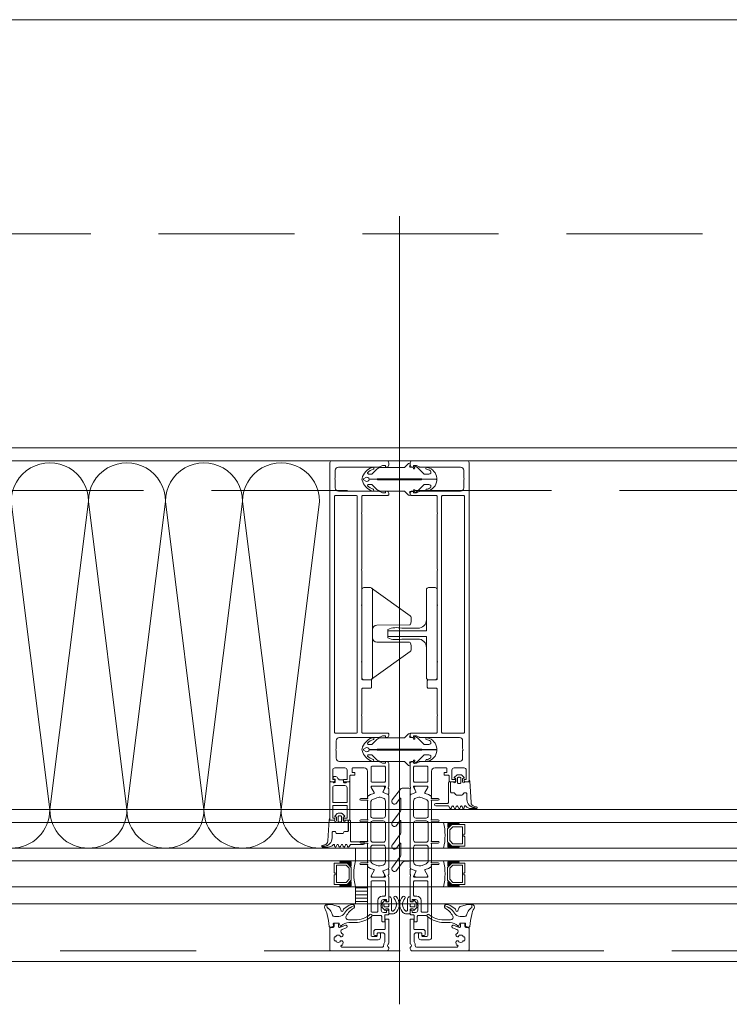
# Model space of a CAD drawing. Header units: millimetres. Extents: x 144573 to 336993, y 74252 to 247042.
# Tile 7 of 256: x 149592 to 149924, y 174595 to 175055. Entities that reach past the tile are written whole.
import ezdxf

# ---------------------------------------------------------------- set-up
doc = ezdxf.new("R2010")
doc.units = ezdxf.units.MM
doc.linetypes.add('ČÁRKOVANÁ', pattern=[19.05, 12.7, -6.35])
doc.layers.add('FASÁDA DETAILNÍ', color=255, linetype='Continuous', lineweight=0)
doc.layers.add('NOVA', color=255, linetype='Continuous', lineweight=0)

# ---------------------------------------------------------------- blocks, each defined once
blk = doc.blocks.new('244748_a')
blk.add_lwpolyline([(8.32, -1.69, 0.082248), (6.34, -0.9, -1.09695), (6.94, -0.1, -0.315353), (11.26, -5.15, -0.480529), (10.87, -5.64), (4.27, -5.64), (4.08, -5.45), (-16.53, -5.45), (-16.72, -5.64), (-20.43, -5.64, 0.574019), (-21.93, -4.78), (-22.99, -5.4, 0.524827), (-22.99, -5.9), (-21.93, -6.52, 0.574021), (-20.43, -5.66), (-16.72, -5.66), (-16.53, -5.85), (4.08, -5.85), (4.27, -5.66), (10.87, -5.66, -0.480529), (11.26, -6.15, -0.326229), (6.88, -11.09, -1.09695), (6.28, -10.3, 0.081457), (8.32, -9.61, 0.599203), (7.48, -8.05), (5.52, -8.05, 0.198965), (5.17, -8.2), (2.22, -11.15), (0.93, -12.01, -0.738038), (0.51, -11.62), (0.87, -11, 1), (0.35, -10.7), (0, -11.3), (-0.98, -11.3, 0.619205), (-1.45, -12.06), (-1.28, -12.43, -0.808139), (-2.04, -13.04), (-3.63, -11.44, 0.198906), (-4.34, -11.15), (-14.99, -11.15, -0.198936), (-16.76, -10.42), (-18.98, -8.2, 0.198942), (-19.33, -8.05), (-20.67, -8.05, 0.500217), (-21.09, -8.73, 0.122037), (-18.5, -10.27, -1.093735), (-19.1, -11.07, -0.240768), (-23.7, -6.07, -0.106226), (-23.7, -5.23, -0.256232), (-19, -0.13, -1.093735), (-18.4, -0.92, 0.116856), (-21.09, -2.57, 0.500217), (-20.67, -3.25), (-19.33, -3.25, 0.198942), (-18.98, -3.1), (-16.75, -0.88, -0.198936), (-14.99, -0.15), (-4.34, -0.15, 0.198907), (-3.63, 0.14), (-2.04, 1.74, -0.808139), (-1.28, 1.13), (-1.45, 0.76, 0.619205), (-0.98, 0), (0, 0), (0.35, -0.6, 1), (0.87, -0.3), (0.51, 0.32, -0.738038), (0.93, 0.71), (2.22, -0.15), (5.17, -3.1, 0.198965), (5.52, -3.25), (7.48, -3.25, 0.599203)], format="xyb", close=True)
blk = doc.blocks.new('236134_0100_s_v')
for points in [[(22.8, -23), (22.8, -5), (42, -5, 0.414214), (43, -4), (43, -1, 0.414214), (42, 0), (1, 0, 0.414214), (0, -1), (0, -4, 0.414214), (1, -5), (20.2, -5), (20.2, -23)], [(15, -5, -0.414214), (19, -9), (19, -16.57, 0.165764), (19.53, -23), (23.47, -23, 0.165764), (24, -16.57), (24, -9, -0.414214), (28, -5)]]:
    blk.add_lwpolyline(points, format="xyb")
blk = doc.blocks.new('236134_0200_s_v')
for points in [[(19.58, 5, -0.41166), (17.58, 6.98), (17.45, 22.25, 0.344217), (17.07, 22.73), (16, 23), (14, 23, 0.240828), (13.19, 22.59), (0.19, 4.59)], [(23.42, 5, 0.41166), (25.42, 6.98), (25.55, 22.25, -0.344217), (25.93, 22.73), (27, 23), (29, 23, -0.240828), (29.81, 22.59), (42.81, 4.59)]]:
    blk.add_lwpolyline(points, format="xyb")
blk.add_lwpolyline([(42, 5), (1, 5, 0.414214), (0, 4), (0, 1, 0.414214), (1, 0), (42, 0, 0.414214), (43, 1), (43, 4, 0.414214)], format="xyb", close=True)
blk = doc.blocks.new('284336')
for points in [[(-0.7, -9.6), (-10, -9.6, 0.414511), (-10.51, -10.11), (-10.51, -15.51, -1), (-11.69, -15.51), (-11.69, -9.6), (-12.69, -8.95, -0.668884), (-12.6, -8.23), (-11.99, -8.01, 0.766384), (-11.99, -7.21), (-12.6, -6.99, -0.76831), (-12.6, -6.23), (-11.99, -6.01, 0.766384), (-11.99, -5.21), (-12.6, -4.99, -0.76831), (-12.6, -4.23), (-11.99, -4.01, 0.766384), (-11.99, -3.21), (-12.6, -2.99, -0.877523), (-12.5, -2.22), (-12.1, -2.22, 0.698129), (-11.83, -1.5, -0.220231), (-12.89, 0.78), (-12.89, 3.45, -0.157143), (-12.82, 3.68), (-12.69, 3.42, -0.067482), (-12.48, 2.53, 0.393136), (-8.66, -1.02), (-6.1, -1.02, -0.414214), (-5.61, -1.51), (-5.61, -2.22, -0.267949), (-5.85, -2.65), (-6.35, -2.93, 0.267949), (-6.61, -3.38), (-6.61, -5.84, 0.267949), (-6.35, -6.29), (-5.85, -6.57, -0.267949), (-5.61, -7), (-5.61, -8.11, 0.414215), (-5.1, -8.62), (-0.41, -8.62), (-0.41, -9.31, -0.414212), (-0.7, -9.6)], [(-0.41, 0), (-0.41, -2, 0.990243), (-0.4, -3.02), (0.9, -3.02, 0.414214), (1.21, -2.71), (1.21, -2.61, -0.668123), (1.71, -2.4), (2.75, -3.45, -0.199004), (2.89, -3.79), (2.89, -5.43, -0.199038), (2.75, -5.77), (1.71, -6.82, -0.668191), (1.21, -6.61), (1.21, -6.51, 0.414214), (0.9, -6.2), (-0.4, -6.2, 0.990269), (-0.41, -7.22), (-0.41, -8.6), (-5.1, -8.6, -0.414215), (-5.59, -8.11), (-5.59, -7, 0.267949), (-5.84, -6.56), (-6.34, -6.27, -0.267949), (-6.59, -5.84), (-6.59, -3.38, -0.267949), (-6.34, -2.95), (-5.84, -2.66, 0.267949), (-5.59, -2.22), (-5.59, -1.51, 0.414214), (-6.1, -1), (-8.66, -1, -0.393156), (-12.46, 2.53, 0.067572), (-12.67, 3.43), (-12.8, 3.7, -0.637545), (-12.12, 3.53), (-11.92, 2.53, 0.344315), (-10.06, 0.91), (0, 0.38, -0.406913), (0.39, 0), (-0.41, 0)], [(1.7, -4.31, 0.414235), (1.2, -3.81), (-0.7, -3.81, 0.414214), (-1.2, -4.31), (-1.2, -4.91, 0.414214), (-0.7, -5.41), (1.2, -5.41, 0.414235), (1.7, -4.91), (1.7, -4.31)]]:
    blk.add_lwpolyline(points, format="xyb", close=True)
blk = doc.blocks.new('nesystémový nástavec 18')
for p, q in [((-17.5, 9.3), (-15.36, 9.3)), ((-15.36, 9.3), (0, 9.3)), ((0, 9.3), (0, 7.8)), ((-18, 6.8), (-18, 8.8)), ((-17, 6.3), (-17.5, 6.3)), ((-11, 8), (-17, 8)), ((-17, 8), (-17, 6.3)), ((-11, 1.3), (-11, 8)), ((-2.8, 8), (-9.7, 8)), ((-9.7, 1.3), (-9.7, 8)), ((-1.8, 2.3), (-1.8, 7)), ((-0.5, 7.3), (-0.5, 6.8)), ((0, 6.3), (0.55, 6.3)), ((0.55, 6.3), (0.95, 5.9)), ((0.95, 5.9), (0.95, 4.8)), ((0.95, 4.8), (0.95, 4.14)), ((-18, 0.5), (-18, 1.8)), ((-17.5, 2.3), (-17, 2.3)), ((-1.8, 0), (-17.5, 0)), ((-17, 2.3), (-17, 1.3)), ((-17, 1.3), (-11, 1.3)), ((-9.7, 1.3), (-2.8, 1.3)), ((0, 0), (-1.8, 0)), ((-0.4, 2.23), (-0.5, 2.04)), ((-0.5, 2.04), (-0.5, 2)), ((1.2, 2.44), (0, 2.44)), ((0, 1.5), (0, 0)), ((0.95, 4.14), (1.2, 4.14)), ((1.2, 1.85), (1.2, 2.44)), ((1.4, 3.94), (1.4, 3.84)), ((1.6, 3.64), (1.6, 3.64)), ((1.8, 1.37), (1.7, 1.35)), ((2.25, 1.63), (1.8, 1.37)), ((2.4, 2.84), (2.4, 1.89))]:
    blk.add_line(p, q)
for centre, radius, start, end in [((-17.5, 8.8), 0.5, 90, 180), ((-15.36, 9.8), 0.5, 270, 270.084), ((-17.5, 6.8), 0.5, 180.0012, 269.9988), ((-2.8, 7), 1, 0, 90), ((0, 7.3), 0.5, 89.9955, 180.0071), ((0, 6.8), 0.5, 179.9949, 270.006), ((0.75, 4.8), 0.2, 359.9656, 0.0344), ((-17.5, 1.8), 0.5, 89.999, 180.0002), ((-17.5, 0.5), 0.5, 180, 270), ((-2.8, 2.3), 1, 270, 0), ((0, 2), 0.5, 179.9716, 270.0327), ((0, 1.94), 0.5, 89.9975, 144.0007), ((1.2, 3.94), 0.2, 359.9707, 90.0249), ((1.7, 1.85), 0.5, 179.9991, 270), ((1.6, 3.84), 0.2, 179.9737, 270.035), ((1.6, 2.84), 0.8, 0.0065, 89.9919), ((2.1, 1.89), 0.3, 299.9815, 0.0183)]:
    blk.add_arc(centre, radius, start, end)
blk = doc.blocks.new('433270')
blk.add_lwpolyline([(1, 0, 0.414364), (0, -1), (0, -1.4, 0.255924), (0.23, -1.83, -0.547723), (0.23, -3.17, 0.255924), (0, -3.6), (0, -14.6, 0.414214), (0.3, -14.9), (1.2, -14.9, 0.414214), (1.7, -14.4), (1.7, -10.3, -0.414214), (2, -10), (6, -10, 0.414248), (7, -9), (7, -7.7, 0.414179), (6.5, -7.2), (5.7, -7.2, 0.414232), (5.4, -7.5), (5.4, -8.2, -0.414198), (5.1, -8.5), (2.8, -8.5, -0.414204), (1.8, -7.5), (1.8, -4.49, -0.147432), (1.97, -3.94, 0.147461), (2.4, -2.5), (2.4, -2.3, -0.414214), (2.9, -1.8), (21.87, -1.8, -0.668178), (22.22, -2.65), (22.16, -2.72, 1), (21.59, -3.29), (21.52, -3.35, 0.198912), (21.38, -3.71), (21.38, -4.05, 0.414214), (22.08, -4.75), (22.38, -4.75, 0.576988), (22.64, -4.3, -0.311246), (24.56, -4.3, 0.576988), (24.82, -4.75), (25.3, -4.75, -0.260065), (25.3, -6.65), (24.82, -6.65, 0.576988), (24.56, -7.1, -0.311246), (22.64, -7.1, 0.576988), (22.38, -6.65), (22.08, -6.65, 0.414214), (21.38, -7.35), (21.38, -7.61, 0.267949), (21.63, -8.04), (21.89, -8.2, -0.637047), (21.73, -10), (19.83, -10.7, 0.315299), (19.5, -11.17), (19.5, -11.49, 0.520567), (20.17, -11.96), (22.83, -10.99, -0.520567), (23.5, -11.46), (23.5, -12.5, 0.414062), (24, -13), (25, -13, 0.414186), (25.5, -12.5), (25.5, -11.5, -0.414182), (26, -11), (27, -11, 0.414214), (27.5, -10.5), (27.5, -0.5, 0.414214), (27, 0), (1, 0)], format="xyb", close=True)
blk = doc.blocks.new('284325')
for points in [[(0.84, -5.23, -0.560316), (0.94, -4.73), (1.94, -4.36, 0.3153), (2.14, -4.08), (2.14, -1.89, 0.451558), (1.8, -1.59), (0.9, -1.7, -0.399586), (0.57, -1.46), (0.3, -0.07, -0.415977), (0.53, 0.29, 0.024107), (6.15, 1.24, 0.076636), (8.99, 2.34, -0.577615), (10.79, 1.3), (10.02, 1.37, 0.283171), (9.08, 0.9, -0.168429), (7.07, -0.74), (5.9, -1.16, 0.315302), (5.24, -2.1), (5.24, -4.21, 0.269719), (6.76, -6.82, -0.194797), (10.18, -11.53, -0.342663), (9.17, -11.17, 0.119207), (5.43, -7.59, 0.578571), (3.63, -8.62), (3.63, -11.77, 0.176415), (6.16, -18.72, -1), (5.24, -19.49, -0.176415), (2.43, -11.77), (2.43, -8.89, 0.208286), (0.84, -5.23)], [(8.95, -6.65), (10.32, -8.78, -0.134555), (10.79, -10.63, -0.339795), (10.19, -11.53, 0.194788), (6.76, -6.81, -0.269736), (5.25, -4.21), (5.25, -2.1, -0.315302), (5.9, -1.17), (7.07, -0.74, 0.168429), (9.09, 0.89, -0.283167), (10.01, 1.36), (10.79, 1.29), (10.79, -0.74, -0.070852), (10.71, -1.3), (9.95, -3.93, -0.241839), (9.08, -4.83), (7.93, -5.22, 0.836024), (8.08, -6.19), (8.11, -6.19, -0.255349), (8.95, -6.65)]]:
    blk.add_lwpolyline(points, format="xyb", close=True)
blk = doc.blocks.new('*U1335')
for points in [[(0, 0, 0.414243), (0.1, 0.1), (0, 0.9, -1.0001), (0.2, 0.9), (0.1, 0.1, 0.414228), (0.2, 0, 0.414228)], [(0.2, 0, 0.414243), (0.3, 0.1), (0.2, 0.9, -1.0001), (0.4, 0.9), (0.3, 0.1, 0.414228), (0.4, 0, 0.414228)], [(0.4, 0, 0.414243), (0.5, 0.1), (0.4, 0.9, -1.0001), (0.6, 0.9), (0.5, 0.1, 0.414228), (0.6, 0, 0.414228)], [(0.6, 0, 0.414243), (0.7, 0.1), (0.6, 0.9, -1.0001), (0.8, 0.9), (0.7, 0.1, 0.414228), (0.8, 0, 0.414228)], [(0.8, 0, 0.414243), (0.9, 0.1), (0.8, 0.9, -1.0001), (1, 0.9), (0.9, 0.1, 0.414228), (1, 0, 0.414228)], [(1, 0, 0.414243), (1.1, 0.1), (1, 0.9, -1.0001), (1.2, 0.9), (1.1, 0.1, 0.414228), (1.2, 0, 0.414228)], [(1.2, 0, 0.414243), (1.3, 0.1), (1.2, 0.9, -1.0001), (1.4, 0.9), (1.3, 0.1, 0.414228), (1.4, 0, 0.414228)], [(1.4, 0, 0.414243), (1.5, 0.1), (1.4, 0.9, -1.0001), (1.6, 0.9), (1.5, 0.1, 0.414228), (1.6, 0, 0.414228)], [(1.6, 0, 0.414243), (1.7, 0.1), (1.6, 0.9, -1.0001), (1.8, 0.9), (1.7, 0.1, 0.414228), (1.8, 0, 0.414228)], [(1.8, 0, 0.414243), (1.9, 0.1), (1.8001, 0.9, -1.0001), (2, 0.9), (1.9001, 0.1, 0.414228), (2, 0, 0.414228)]]:
    blk.add_lwpolyline(points, format="xyb")
blk = doc.blocks.new('288126')
for points in [[(-16.5, 0), (16.5, 0)], [(-21.36, -6.34), (-17.8, -3.69)], [(-14.71, -4.5), (-19.87, -8.34)], [(-17, -2.08), (-17, -0.5)], [(-8.83, -4.3), (-14.11, -4.3)], [(-4.31, -4.5), (-9.47, -8.34)], [(1.81, -4.3), (-3.71, -4.3)], [(6.33, -4.5), (1.14, -8.37)], [(12.21, -4.3), (6.93, -4.3)], [(17, -0.5), (17, -3.8)], [(-10.96, -6.34), (-8.71, -4.66)], [(-0.35, -6.36), (1.93, -4.66)], [(10.05, -6.36), (12.33, -4.66)], [(16.6, -4.6), (11.54, -8.37)]]:
    blk.add_lwpolyline(points)
for centre, radius, start, end in [((16.5, -0.5), 0.5, 0, 90), ((-16.5, -0.5), 0.5, 90, 180), ((16, -3.8), 1, 306.7059, 0), ((-20.61, -7.34), 1.25, 126.7059, 306.7059), ((-10.21, -7.34), 1.25, 126.7059, 306.7059), ((0.4, -7.37), 1.25, 126.7059, 306.7059), ((10.8, -7.37), 1.25, 126.7059, 306.7059)]:
    blk.add_arc(centre, radius, start, end)
at = {"extrusion": (0, 0, -1)}
for centre, radius, start, end in [((19, -2.08), 2, 180, 233.2941), ((14.11, -5.3), 1, 53.2941, 90), ((8.83, -4.5), 0.2, 90, 233.2941), ((3.71, -5.3), 1, 53.2941, 90), ((-1.81, -4.5), 0.2, 90, 233.2941), ((-6.93, -5.3), 1, 53.2941, 90), ((-12.21, -4.5), 0.2, 90, 233.2941)]:
    blk.add_arc(centre, radius, start, end, dxfattribs=at)
blk = doc.blocks.new('246426')
for points in [[(-1.84, 0.64), (-2.86, -0.38, 0.198926), (-3.15, -1.09), (-3.15, -2.31, 0.198926), (-2.86, -3.02), (-1.84, -4.04, 0.637051), (-1.5, -3.92), (-1.45, -3.4), (-0.3, -3.4, -0.41484), (0, -3.7), (0, -5.19, 0.414232), (0.5, -5.69), (2.14, -5.69, 0.071862), (2.2, -5.68, 0.157876), (3.73, -4.64, 0.360336), (3.48, 2.39, 0.964062), (2.54, 1.48, -0.403385), (2.25, -4.34, -0.190964), (2.11, -4.39), (1.7, -4.39, -0.414214), (1.2, -3.89), (1.2, 1.31, 0.414201), (0.2, 2.31), (0, 2.31), (0, 0.3, -0.414214), (-0.3, 0), (-1.45, 0), (-1.5, 0.52, 0.637051), (-1.84, 0.64)], [(-2.25, -1.4, -0.414214), (-1.85, -1), (-0.4, -1, -0.414214), (0, -1.4), (0, -2, -0.414214), (-0.4, -2.4), (-1.85, -2.4, -0.414214), (-2.25, -2), (-2.25, -1.4)]]:
    blk.add_lwpolyline(points, format="xyb", close=True)

msp = doc.modelspace()

# ---------------------------------------------------------------- hatches: boundary and pattern name
at = {"layer": 'FASÁDA DETAILNÍ'}
h = msp.add_hatch(dxfattribs=at)
h.set_pattern_fill('ANSI31', color=256, scale=0.5, angle=495)
h.set_pattern_definition([(180, (139434.5588, 130529.9017), (-7e-16, -1.5875), [])])
h.paths.add_polyline_path([(149748.98, 174650.259), (149754.48, 174650.259), (149754.48, 174642.259), (149748.98, 174642.259)])

# ---------------------------------------------------------------- linework, layer by layer
for p, q in [((149769.48, 174595.313), (149769.48, 174963.55)), ((150554.98, 174849.259), (147717.98, 174849.259)), ((151868.479, 174686.259), (146726.48, 174686.259)), ((151868.479, 174686.304), (149784.479, 174686.362)), ((146726.48, 174680.259), (151881.518, 174680.259)), ((149784.479, 174680.259), (151881.518, 174680.259)), ((151881.518, 174668.259), (146726.48, 174668.259)), ((150831.98, 174668.259), (148733.48, 174668.259)), ((149748.98, 174668.259), (149339.98, 174668.259)), ((149748.98, 174668.259), (149748.98, 174662.259)), ((146726.48, 174662.259), (151881.518, 174662.259)), ((148733.48, 174662.259), (150831.98, 174662.259)), ((149339.98, 174662.259), (149748.98, 174662.259)), ((151881.518, 174650.259), (146726.48, 174650.259)), ((150831.98, 174650.259), (148733.48, 174650.259)), ((149748.98, 174650.259), (149339.98, 174650.259)), ((149748.98, 174642.259), (149748.98, 174650.259)), ((146726.48, 174642.259), (151868.48, 174642.259)), ((148733.48, 174642.259), (150831.98, 174642.259)), ((149339.98, 174642.259), (149748.98, 174642.259))]:
    msp.add_line(p, q, dxfattribs=at)
for points in [[(173301.48, 174615.259), (146721.48, 174615.259), (146721.48, 198295.259), (173301.48, 198295.259)], [(173061.48, 174855.259), (146961.48, 174855.259), (146961.48, 198055.259), (173061.48, 198055.259)], [(149799.98, 174679.259), (149793.98, 174679.259), (149791.98, 174677.259), (149791.98, 174671.259), (149793.98, 174669.259), (149799.98, 174669.259), (149799.98, 174673.759), (149799.48, 174673.759), (149799.48, 174674.759), (149799.98, 174674.759)], [(149798.98, 174670.259), (149798.98, 174678.259), (149794.394, 174678.259), (149792.98, 174676.844), (149792.98, 174671.811), (149794.394, 174670.259)], [(149738.98, 174661.259), (149744.98, 174661.259), (149746.98, 174659.259), (149746.98, 174653.259), (149744.98, 174651.259), (149738.98, 174651.259), (149738.98, 174655.759), (149739.48, 174655.759), (149739.48, 174656.759), (149738.98, 174656.759)], [(149739.98, 174652.259), (149739.98, 174660.259), (149744.566, 174660.259), (149745.98, 174658.844), (149745.98, 174653.811), (149744.566, 174652.259)], [(149799.98, 174661.259), (149793.98, 174661.259), (149791.98, 174659.259), (149791.98, 174653.259), (149793.98, 174651.259), (149799.98, 174651.259), (149799.98, 174655.759), (149799.48, 174655.759), (149799.48, 174656.759), (149799.98, 174656.759)], [(149798.98, 174652.259), (149798.98, 174660.259), (149794.394, 174660.259), (149792.98, 174658.844), (149792.98, 174653.811), (149794.394, 174652.259)], [(149748.98, 174642.259), (149754.48, 174642.259), (149754.48, 174650.259), (149748.98, 174650.259)]]:
    msp.add_lwpolyline(points, close=True, dxfattribs=at)
at = {"layer": 'FASÁDA DETAILNÍ', "linetype": 'ČÁRKOVANÁ', "ltscale": 5}
for points in [[(173296.48, 174620.259), (146726.48, 174620.259), (146726.48, 198290.259), (173296.48, 198290.259)], [(173081.48, 174835.259), (146941.48, 174835.259), (146941.48, 198075.259), (173081.48, 198075.259)], [(172961.48, 174955.259), (147061.48, 174955.259), (147061.48, 197955.259), (172961.48, 197955.259)]]:
    msp.add_lwpolyline(points, close=True, dxfattribs=at)
at = {"layer": 'FASÁDA DETAILNÍ'}
msp.add_lwpolyline([(149737.98, 174849.259), (149350.98, 174849.259)], dxfattribs=at)
for points in [[(149736.98, 174848.259), (149736.98, 174699.759, 0.4142136), (149737.48, 174699.259), (149738.78, 174699.259, 0.4142197), (149739.28, 174699.759), (149739.28, 174700.259), (149738.28, 174700.259), (149738.28, 174704.759, -0.4142136), (149739.28, 174705.759), (149743.98, 174705.759, -0.4142136), (149744.98, 174704.759), (149744.98, 174700.259), (149743.28, 174700.259), (149743.28, 174699.759, 0.4142012), (149743.78, 174699.259), (149745.78, 174699.259, 0.4142136), (149746.28, 174699.759), (149746.28, 174701.902, -0.4142136), (149746.78, 174702.402), (149748.58, 174702.402), (149748.58, 174703.653), (149747.38, 174703.653), (149747.38, 174705.459, -0.4142136), (149747.68, 174705.759), (149752.979, 174705.759, -0.4141667), (149754.479, 174704.259), (149754.48, 174697.261), (149754.48, 174693.161, 0.5773503), (149755.08, 174692.814), (149755.943, 174693.313), (149757.435, 174693.741, 0.4887011), (149757.612, 174694.18), (149756.18, 174696.645), (149756.18, 174697.066, -0.4325656), (149756.38, 174697.261), (149762.685, 174697.261, -0.5483974), (149762.87, 174696.979), (149761.802, 174694.596, 0.4253361), (149761.91, 174694.328), (149763.933, 174693.512, 0.5315629), (149764.482, 174693.883), (149764.482, 174695.947, 0.2313061), (149764.367, 174696.184, -0.3061853), (149764.263, 174696.503), (149764.48, 174697.261), (149764.48, 174707.764, 0.4142136), (149763.48, 174708.764), (149762.98, 174708.764), (149762.98, 174707.964), (149761.48, 174707.964), (149760.336, 174708.625, 0.1316504), (149759.836, 174708.759), (149741.472, 174708.759, -0.4142136), (149739.972, 174710.259), (149739.972, 174713.759, -0.3999851), (149739.972, 174714.759), (149739.972, 174718.459, -0.4142136), (149741.472, 174719.959), (149759.836, 174719.959, 0.1316504), (149760.336, 174720.093), (149761.48, 174720.753), (149762.98, 174720.753), (149762.98, 174719.953), (149763.48, 174719.953, 0.4142136), (149764.48, 174720.953), (149764.48, 174721.459, 0.4142136), (149763.98, 174721.959), (149752.38, 174721.959, -0.4142136), (149751.88, 174722.459), (149751.88, 174729.859, -0.3999851), (149751.88, 174730.859), (149751.88, 174742.459, -0.4142136), (149752.38, 174742.959), (149755.98, 174742.959, 0.4142136), (149756.48, 174743.459), (149756.48, 174746.459, 0.4142136), (149755.98, 174746.959), (149752.38, 174746.959, -0.4142136), (149751.88, 174747.459), (149751.88, 174754.759, -0.38324), (149751.88, 174755.759), (149751.88, 174781.259, -0.38324), (149751.88, 174782.259), (149751.88, 174797.759, -0.38324), (149751.88, 174798.759), (149751.88, 174824.259, -0.38324), (149751.88, 174825.259), (149751.88, 174832.559, -0.4142136), (149752.38, 174833.059), (149763.98, 174833.059, 0.4142136), (149764.48, 174833.559), (149764.48, 174834.059, 0.4142136), (149763.48, 174835.059), (149762.98, 174835.059), (149762.98, 174834.259), (149761.48, 174834.259), (149760.326, 174834.925, 0.1169365), (149759.826, 174835.059), (149740.972, 174835.059, -0.4142315), (149739.472, 174836.559), (149739.472, 174840.269, -0.3999851), (149739.472, 174841.269), (149739.472, 174844.759, -0.4142315), (149740.972, 174846.259), (149759.826, 174846.259, 0.1169365), (149760.326, 174846.393), (149761.48, 174847.059), (149762.98, 174847.059), (149762.98, 174846.259), (149763.48, 174846.259, 0.4142136), (149764.48, 174847.259), (149764.48, 174848.259, 0.4142136), (149763.48, 174849.259), (149737.98, 174849.259, 0.4142135), (149736.98, 174848.259)], [(149801.98, 174848.259), (149801.98, 174699.759, -0.4142136), (149801.48, 174699.259), (149800.18, 174699.259, -0.4142197), (149799.68, 174699.759), (149799.68, 174700.259), (149800.68, 174700.259), (149800.68, 174704.759, 0.4142136), (149799.68, 174705.759), (149794.98, 174705.759, 0.4142136), (149793.98, 174704.759), (149793.98, 174700.259), (149795.68, 174700.259), (149795.68, 174699.759, -0.4142012), (149795.18, 174699.259), (149793.18, 174699.259, -0.4142136), (149792.68, 174699.759), (149792.68, 174701.902, 0.4142136), (149792.18, 174702.402), (149790.38, 174702.402), (149790.38, 174703.653), (149791.58, 174703.653), (149791.58, 174705.459, 0.4142136), (149791.28, 174705.759), (149785.981, 174705.759, 0.4141667), (149784.481, 174704.259), (149784.48, 174697.261), (149784.48, 174693.161, -0.5773503), (149783.88, 174692.814), (149783.017, 174693.313), (149781.525, 174693.741, -0.4887011), (149781.348, 174694.18), (149782.78, 174696.645), (149782.78, 174697.066, 0.4325656), (149782.58, 174697.261), (149776.275, 174697.261, 0.5483974), (149776.09, 174696.979), (149777.158, 174694.596, -0.4253361), (149777.05, 174694.328), (149775.027, 174693.512, -0.5315629), (149774.478, 174693.883), (149774.478, 174695.947, -0.2313061), (149774.593, 174696.184, 0.3061853), (149774.697, 174696.503), (149774.48, 174697.261), (149774.48, 174707.764, -0.4142136), (149775.48, 174708.764), (149775.98, 174708.764), (149775.98, 174707.964), (149777.48, 174707.964), (149778.624, 174708.625, -0.1316504), (149779.124, 174708.759), (149797.488, 174708.759, 0.4142136), (149798.988, 174710.259), (149798.988, 174713.759, 0.3999851), (149798.988, 174714.759), (149798.988, 174718.459, 0.4142136), (149797.488, 174719.959), (149779.124, 174719.959, -0.1316504), (149778.624, 174720.093), (149777.48, 174720.753), (149775.98, 174720.753), (149775.98, 174719.953), (149775.48, 174719.953, -0.4142136), (149774.48, 174720.953), (149774.48, 174721.459, -0.4142136), (149774.98, 174721.959), (149786.58, 174721.959, 0.4142136), (149787.08, 174722.459), (149787.08, 174729.859, 0.3999851), (149787.08, 174730.859), (149787.08, 174742.459, 0.4142136), (149786.58, 174742.959), (149782.98, 174742.959, -0.4142136), (149782.48, 174743.459), (149782.48, 174746.459, -0.4142136), (149782.98, 174746.959), (149786.58, 174746.959, 0.4142136), (149787.08, 174747.459), (149787.08, 174754.759, 0.38324), (149787.08, 174755.759), (149787.08, 174781.259, 0.38324), (149787.08, 174782.259), (149787.08, 174797.759, 0.38324), (149787.08, 174798.759), (149787.08, 174824.259, 0.38324), (149787.08, 174825.259), (149787.08, 174832.559, 0.4142136), (149786.58, 174833.059), (149774.98, 174833.059, -0.4142136), (149774.48, 174833.559), (149774.48, 174834.059, -0.4142136), (149775.48, 174835.059), (149775.98, 174835.059), (149775.98, 174834.259), (149777.48, 174834.259), (149778.634, 174834.925, -0.1169365), (149779.134, 174835.059), (149797.988, 174835.059, 0.4142315), (149799.488, 174836.559), (149799.488, 174840.269, 0.3999851), (149799.488, 174841.269), (149799.488, 174844.759, 0.4142315), (149797.988, 174846.259), (149779.134, 174846.259, -0.1169365), (149778.634, 174846.393), (149777.48, 174847.059), (149775.98, 174847.059), (149775.98, 174846.259), (149775.48, 174846.259, -0.4142136), (149774.48, 174847.259), (149774.48, 174848.259, -0.4142136), (149775.48, 174849.259), (149800.98, 174849.259, -0.4142135), (149801.98, 174848.259)], [(149739.08, 174722.459), (149739.08, 174832.559, -0.4142136), (149739.58, 174833.059), (149749.28, 174833.059, -0.4142136), (149749.78, 174832.559), (149749.78, 174722.459, -0.4142136), (149749.28, 174721.959), (149739.58, 174721.959, -0.4142136), (149739.08, 174722.459)], [(149799.88, 174722.459), (149799.88, 174832.559, 0.4142136), (149799.38, 174833.059), (149789.68, 174833.059, 0.4142136), (149789.18, 174832.559), (149789.18, 174722.459, 0.4142136), (149789.68, 174721.959), (149799.38, 174721.959, 0.4142136), (149799.88, 174722.459)], [(149762.38, 174706.559, -0.4142136), (149762.88, 174706.059), (149762.88, 174699.559, -0.4142136), (149762.38, 174699.059), (149756.68, 174699.059, -0.4142136), (149756.18, 174699.559), (149756.18, 174706.059, -0.4142136), (149756.68, 174706.559), (149762.38, 174706.559)], [(149776.58, 174706.559, 0.4142136), (149776.08, 174706.059), (149776.08, 174699.559, 0.4142136), (149776.58, 174699.059), (149782.28, 174699.059, 0.4142136), (149782.78, 174699.559), (149782.78, 174706.059, 0.4142136), (149782.28, 174706.559), (149776.58, 174706.559)], [(149764.48, 174692.92), (149764.481, 174681.009), (149764.48, 174659.098, -0.3058367), (149764.167, 174658.634), (149761.88, 174657.711, 0.4253361), (149761.772, 174657.444), (149762.489, 174655.825, -0.5437525), (149761.804, 174654.769), (149756.9, 174654.769, -0.5781822), (149756.381, 174655.67), (149757.642, 174657.862, 0.4885049), (149757.466, 174658.301), (149755.951, 174658.735), (149754.63, 174659.498, -0.2824777), (149754.481, 174659.774), (149754.481, 174660.219, 1.4470094), (149754.349, 174660.569), (149751.381, 174660.569, -1), (149751.381, 174661.369), (149754.349, 174661.369, 1.4470094), (149754.481, 174661.719), (149754.481, 174670.259, 1.4470094), (149754.349, 174670.609), (149751.381, 174670.609, -1), (149751.381, 174671.409), (149754.349, 174671.409, 1.4470094), (149754.481, 174671.759), (149754.481, 174680.259, 1.4470094), (149754.349, 174680.609), (149751.381, 174680.609, -1), (149751.381, 174681.409), (149754.349, 174681.409, 1.4470094), (149754.481, 174681.759), (149754.481, 174690.299, 1.4470094), (149754.349, 174690.649), (149751.381, 174690.649, -1), (149751.381, 174691.449), (149754.349, 174691.449, 1.4470094), (149754.481, 174691.799), (149754.481, 174692.244, -0.2824777), (149754.63, 174692.52), (149755.951, 174693.282), (149757.466, 174693.717, 0.4885049), (149757.642, 174694.156), (149756.381, 174696.347, -0.5781822), (149756.9, 174697.249), (149761.804, 174697.249, -0.5437525), (149762.489, 174696.192), (149761.772, 174694.574, 0.4253361), (149761.88, 174694.306), (149764.167, 174693.383, -0.3058367), (149764.48, 174692.92)], [(149774.48, 174692.92), (149774.479, 174681.009), (149774.48, 174659.098, 0.3058367), (149774.793, 174658.634), (149777.08, 174657.711, -0.4253361), (149777.188, 174657.444), (149776.471, 174655.825, 0.5437525), (149777.156, 174654.769), (149782.06, 174654.769, 0.5781822), (149782.579, 174655.67), (149781.318, 174657.862, -0.4885049), (149781.494, 174658.301), (149783.009, 174658.735), (149784.33, 174659.498, 0.2824777), (149784.479, 174659.774), (149784.479, 174660.219, -1.4470094), (149784.611, 174660.569), (149787.579, 174660.569, 1), (149787.579, 174661.369), (149784.611, 174661.369, -1.4470094), (149784.479, 174661.719), (149784.479, 174670.259, -1.4470094), (149784.611, 174670.609), (149787.579, 174670.609, 1), (149787.579, 174671.409), (149784.611, 174671.409, -1.4470094), (149784.479, 174671.759), (149784.479, 174680.259, -1.4470094), (149784.611, 174680.609), (149787.579, 174680.609, 1), (149787.579, 174681.409), (149784.611, 174681.409, -1.4470094), (149784.479, 174681.759), (149784.479, 174690.299, -1.4470094), (149784.611, 174690.649), (149787.579, 174690.649, 1), (149787.579, 174691.449), (149784.611, 174691.449, -1.4470094), (149784.479, 174691.799), (149784.479, 174692.244, 0.2824777), (149784.33, 174692.52), (149783.009, 174693.282), (149781.494, 174693.717, -0.4885049), (149781.318, 174694.156), (149782.579, 174696.347, 0.5781822), (149782.06, 174697.249), (149777.156, 174697.249, 0.5437525), (149776.471, 174696.192), (149777.188, 174694.574, -0.4253361), (149777.08, 174694.306), (149774.793, 174693.383, 0.3058367), (149774.48, 174692.92)], [(149762.881, 174683.309), (149762.881, 174690.209, 0.3249157), (149761.845, 174691.636), (149760.994, 174691.912, 0.1764286), (149758.943, 174691.84), (149757.018, 174691.061, 0.305619), (149756.081, 174689.671), (149756.081, 174683.309, 0.4142178), (149757.081, 174682.309), (149761.881, 174682.309, 0.4142178), (149762.881, 174683.309)], [(149776.079, 174683.309), (149776.079, 174690.209, -0.3249157), (149777.116, 174691.636), (149777.966, 174691.912, -0.1764286), (149780.018, 174691.84), (149781.942, 174691.061, -0.305619), (149782.879, 174689.671), (149782.879, 174683.309, -0.4142178), (149781.879, 174682.309), (149777.079, 174682.309, -0.4142178), (149776.079, 174683.309)], [(149762.881, 174672.009), (149762.881, 174680.009, 0.4142136), (149761.881, 174681.009), (149757.081, 174681.009, 0.4142136), (149756.081, 174680.009), (149756.081, 174672.009, 0.4142136), (149757.081, 174671.009), (149761.881, 174671.009, 0.4142136), (149762.881, 174672.009)], [(149776.079, 174672.009), (149776.079, 174680.009, -0.4142136), (149777.079, 174681.009), (149781.879, 174681.009, -0.4142136), (149782.879, 174680.009), (149782.879, 174672.009, -0.4142136), (149781.879, 174671.009), (149777.079, 174671.009, -0.4142136), (149776.079, 174672.009)], [(149762.881, 174661.808), (149762.881, 174668.709, 0.4142178), (149761.881, 174669.709), (149757.081, 174669.709, 0.4142178), (149756.081, 174668.709), (149756.081, 174662.346, 0.305619), (149757.018, 174660.956), (149758.943, 174660.178, 0.1764286), (149760.994, 174660.106), (149761.845, 174660.382, 0.3249157), (149762.881, 174661.808)], [(149776.079, 174661.808), (149776.079, 174668.709, -0.4142178), (149777.079, 174669.709), (149781.879, 174669.709, -0.4142178), (149782.879, 174668.709), (149782.879, 174662.346, -0.305619), (149781.942, 174660.956), (149780.018, 174660.178, -0.1764286), (149777.966, 174660.106), (149777.116, 174660.382, -0.3249157), (149776.079, 174661.808)], [(149764.48, 174654.759), (149764.48, 174643.759, -0.4144257), (149763.98, 174643.259), (149763.487, 174643.259), (149763.487, 174644.259), (149761.987, 174644.259, 0.4142136), (149760.987, 174643.259), (149760.987, 174641.759, 0.3999851), (149760.987, 174640.759), (149760.987, 174639.259, 0.4142136), (149761.987, 174638.259), (149763.48, 174638.259), (149763.48, 174639.259), (149763.98, 174639.259, -0.4144559), (149764.48, 174638.758), (149764.479, 174637.458, -0.4139712), (149764.179, 174637.159), (149762.98, 174637.159, 0.4142136), (149762.68, 174636.859), (149762.68, 174633.859), (149761.68, 174633.859, -0.4142136), (149761.18, 174634.359), (149761.18, 174636.259, 0.4142136), (149760.68, 174636.759), (149757.18, 174636.759, 0.4142056), (149756.18, 174635.759), (149756.18, 174627.459, 0.4142063), (149756.68, 174626.959), (149758.58, 174626.959, 0.414219), (149759.08, 174627.459), (149759.08, 174628.259, -0.4142136), (149759.58, 174628.759), (149760.08, 174628.759, -0.4142136), (149760.58, 174628.259), (149760.58, 174626.459, -0.4142136), (149759.58, 174625.459), (149755.48, 174625.459, -0.4142136), (149754.48, 174626.459), (149754.48, 174654.759), (149754.48, 174658.859, -0.5773503), (149755.08, 174659.205), (149755.943, 174658.707), (149757.435, 174658.279, -0.4887011), (149757.612, 174657.84), (149756.18, 174655.374), (149756.18, 174654.954, 0.4325656), (149756.38, 174654.759), (149762.685, 174654.759, 0.5483974), (149762.87, 174655.04), (149761.802, 174657.424, -0.4253361), (149761.91, 174657.691), (149763.933, 174658.508, -0.5315625), (149764.482, 174658.137), (149764.482, 174656.073, -0.2313061), (149764.367, 174655.836, 0.3061853), (149764.263, 174655.517), (149764.48, 174654.759)], [(149774.48, 174654.759), (149774.48, 174643.759, 0.4144257), (149774.98, 174643.259), (149775.473, 174643.259), (149775.473, 174644.259), (149776.973, 174644.259, -0.4142136), (149777.973, 174643.259), (149777.973, 174641.759, -0.3999851), (149777.973, 174640.759), (149777.973, 174639.259, -0.4142136), (149776.973, 174638.259), (149775.48, 174638.259), (149775.48, 174639.259), (149774.98, 174639.259, 0.4144559), (149774.48, 174638.758), (149774.481, 174637.458, 0.4139712), (149774.781, 174637.159), (149775.98, 174637.159, -0.4142136), (149776.28, 174636.859), (149776.28, 174633.859), (149777.28, 174633.859, 0.4142136), (149777.78, 174634.359), (149777.78, 174636.259, -0.4142136), (149778.28, 174636.759), (149781.78, 174636.759, -0.4142056), (149782.78, 174635.759), (149782.78, 174627.459, -0.4142063), (149782.28, 174626.959), (149780.38, 174626.959, -0.414219), (149779.88, 174627.459), (149779.88, 174628.259, 0.4142136), (149779.38, 174628.759), (149778.88, 174628.759, 0.4142136), (149778.38, 174628.259), (149778.38, 174626.459, 0.4142136), (149779.38, 174625.459), (149783.48, 174625.459, 0.4142136), (149784.48, 174626.459), (149784.48, 174654.759), (149784.48, 174658.859, 0.5773503), (149783.88, 174659.205), (149783.017, 174658.707), (149781.525, 174658.279, 0.4887011), (149781.348, 174657.84), (149782.78, 174655.374), (149782.78, 174654.954, -0.4325656), (149782.58, 174654.759), (149776.275, 174654.759, -0.5483974), (149776.09, 174655.04), (149777.158, 174657.424, 0.4253361), (149777.05, 174657.691), (149775.027, 174658.508, 0.5315625), (149774.478, 174658.137), (149774.478, 174656.073, 0.2313061), (149774.593, 174655.836, -0.3061853), (149774.697, 174655.517), (149774.48, 174654.759)], [(149756.18, 174652.559), (149756.18, 174638.859, 0.4142136), (149756.68, 174638.359), (149758.887, 174638.359, 0.4142136), (149759.387, 174638.859), (149759.387, 174643.829, -0.4111388), (149761.387, 174645.859), (149762.38, 174645.859, 0.4142136), (149762.88, 174646.359), (149762.88, 174652.559, 0.4142136), (149762.38, 174653.059), (149756.68, 174653.059, 0.4142136), (149756.18, 174652.559)], [(149782.78, 174652.559), (149782.78, 174638.859, -0.4142136), (149782.28, 174638.359), (149780.073, 174638.359, -0.4142136), (149779.573, 174638.859), (149779.573, 174643.829, 0.4111388), (149777.573, 174645.859), (149776.58, 174645.859, -0.4142136), (149776.08, 174646.359), (149776.08, 174652.559, -0.4142136), (149776.58, 174653.059), (149782.28, 174653.059, -0.4142136), (149782.78, 174652.559)]]:
    msp.add_lwpolyline(points, format="xyb", close=True, dxfattribs=at)
for centre, radius, start, end in [((149768.089, 174674.259), 22.699, 344.67278, 15.32722), ((149795.531, 174678.907), 3.546, 157.59095, 202.70618), ((149795.164, 174679.021), 2.897, 154.70485, 204.69333), ((149794.815, 174679.189), 2.248, 151.59719, 208.47266), ((149794.571, 174679.334), 1.712, 147.31435, 212.70505), ((149794.411, 174679.473), 1.263, 141.50044, 218.03437), ((149794.321, 174679.621), 0.879, 133.50356, 226.00509), ((149794.333, 174679.759), 0.596, 123.03656, 236.96344), ((149794.625, 174679.759), 0.596, 123.03656, 236.96344), ((149794.918, 174679.759), 0.596, 123.03656, 236.96344), ((149795.21, 174679.759), 0.596, 123.03656, 236.96344), ((149795.503, 174679.759), 0.596, 123.03656, 236.96344), ((149795.795, 174679.759), 0.596, 123.03656, 236.96344), ((149796.088, 174679.759), 0.596, 123.03656, 236.96344), ((149796.38, 174679.759), 0.596, 123.03656, 236.96344), ((149796.673, 174679.759), 0.596, 123.03656, 236.96344), ((149796.965, 174679.759), 0.596, 123.03656, 236.96344), ((149797.258, 174679.759), 0.596, 123.03656, 236.96344), ((149797.55, 174679.759), 0.596, 123.03656, 236.96344), ((149797.843, 174679.759), 0.596, 123.03656, 236.96344), ((149795.531, 174669.61), 3.546, 157.29382, 202.40905), ((149795.164, 174669.496), 2.897, 155.30667, 205.29515), ((149794.815, 174669.328), 2.248, 151.52734, 208.40281), ((149794.571, 174669.183), 1.712, 147.29495, 212.68565), ((149794.411, 174669.045), 1.263, 141.96563, 218.49956), ((149794.321, 174668.896), 0.879, 133.99491, 226.49644), ((149794.333, 174668.759), 0.596, 123.03656, 236.96344), ((149794.625, 174668.759), 0.596, 123.03656, 236.96344), ((149794.918, 174668.759), 0.596, 123.03656, 236.96344), ((149795.21, 174668.759), 0.596, 123.03656, 236.96344), ((149795.503, 174668.759), 0.596, 123.03656, 236.96344), ((149795.795, 174668.759), 0.596, 123.03656, 236.96344), ((149796.088, 174668.759), 0.596, 123.03656, 236.96344), ((149796.38, 174668.759), 0.596, 123.03656, 236.96344), ((149796.673, 174668.759), 0.596, 123.03656, 236.96344), ((149796.965, 174668.759), 0.596, 123.03656, 236.96344), ((149797.258, 174668.759), 0.596, 123.03656, 236.96344), ((149797.55, 174668.759), 0.596, 123.03656, 236.96344), ((149797.843, 174668.759), 0.596, 123.03656, 236.96344), ((149741.117, 174661.759), 0.596, 303.03656, 56.96344), ((149741.41, 174661.759), 0.596, 303.03656, 56.96344), ((149741.702, 174661.759), 0.596, 303.03656, 56.96344), ((149741.995, 174661.759), 0.596, 303.03656, 56.96344), ((149742.287, 174661.759), 0.596, 303.03656, 56.96344), ((149742.58, 174661.759), 0.596, 303.03656, 56.96344), ((149742.872, 174661.759), 0.596, 303.03656, 56.96344), ((149743.165, 174661.759), 0.596, 303.03656, 56.96344), ((149743.457, 174661.759), 0.596, 303.03656, 56.96344), ((149743.75, 174661.759), 0.596, 303.03656, 56.96344), ((149744.042, 174661.759), 0.596, 303.03656, 56.96344), ((149744.335, 174661.759), 0.596, 303.03656, 56.96344), ((149744.627, 174661.759), 0.596, 303.03656, 56.96344), ((149744.64, 174661.621), 0.879, 313.99491, 46.49644), ((149744.549, 174661.473), 1.263, 321.96563, 38.49956), ((149744.389, 174661.334), 1.712, 327.29495, 32.68565), ((149744.145, 174661.189), 2.248, 331.52734, 28.40281), ((149743.796, 174661.021), 2.897, 335.30667, 25.29515), ((149743.429, 174660.907), 3.546, 337.29382, 22.40905), ((149770.871, 174656.259), 22.699, 164.67278, 195.32722), ((149768.089, 174656.259), 22.699, 344.67278, 15.32722), ((149795.531, 174660.907), 3.546, 157.59095, 202.70618), ((149795.164, 174661.021), 2.897, 154.70485, 204.69333), ((149794.815, 174661.189), 2.248, 151.59719, 208.47266), ((149794.571, 174661.334), 1.712, 147.31435, 212.70505), ((149794.411, 174661.473), 1.263, 141.50044, 218.03437), ((149794.321, 174661.621), 0.879, 133.50356, 226.00509), ((149794.333, 174661.759), 0.596, 123.03656, 236.96344), ((149794.625, 174661.759), 0.596, 123.03656, 236.96344), ((149794.918, 174661.759), 0.596, 123.03656, 236.96344), ((149795.21, 174661.759), 0.596, 123.03656, 236.96344), ((149795.503, 174661.759), 0.596, 123.03656, 236.96344), ((149795.795, 174661.759), 0.596, 123.03656, 236.96344), ((149796.088, 174661.759), 0.596, 123.03656, 236.96344), ((149796.38, 174661.759), 0.596, 123.03656, 236.96344), ((149796.673, 174661.759), 0.596, 123.03656, 236.96344), ((149796.965, 174661.759), 0.596, 123.03656, 236.96344), ((149797.258, 174661.759), 0.596, 123.03656, 236.96344), ((149797.55, 174661.759), 0.596, 123.03656, 236.96344), ((149797.843, 174661.759), 0.596, 123.03656, 236.96344), ((149741.117, 174650.759), 0.596, 303.03656, 56.96344), ((149741.41, 174650.759), 0.596, 303.03656, 56.96344), ((149741.702, 174650.759), 0.596, 303.03656, 56.96344), ((149741.995, 174650.759), 0.596, 303.03656, 56.96344), ((149742.287, 174650.759), 0.596, 303.03656, 56.96344), ((149742.58, 174650.759), 0.596, 303.03656, 56.96344), ((149742.872, 174650.759), 0.596, 303.03656, 56.96344), ((149743.165, 174650.759), 0.596, 303.03656, 56.96344), ((149743.457, 174650.759), 0.596, 303.03656, 56.96344), ((149743.75, 174650.759), 0.596, 303.03656, 56.96344), ((149744.042, 174650.759), 0.596, 303.03656, 56.96344), ((149744.335, 174650.759), 0.596, 303.03656, 56.96344), ((149744.627, 174650.759), 0.596, 303.03656, 56.96344), ((149744.64, 174650.896), 0.879, 313.50356, 46.00509), ((149744.549, 174651.045), 1.263, 321.50044, 38.03437), ((149744.389, 174651.183), 1.712, 327.31435, 32.70505), ((149744.145, 174651.328), 2.248, 331.59719, 28.47266), ((149743.796, 174651.496), 2.897, 334.70485, 24.69333), ((149743.429, 174651.61), 3.546, 337.59095, 22.70618), ((149795.531, 174651.61), 3.546, 157.29382, 202.40905), ((149795.164, 174651.496), 2.897, 155.30667, 205.29515), ((149794.815, 174651.328), 2.248, 151.52734, 208.40281), ((149794.571, 174651.183), 1.712, 147.29495, 212.68565), ((149794.411, 174651.045), 1.263, 141.96563, 218.49956), ((149794.321, 174650.896), 0.879, 133.99491, 226.49644), ((149794.333, 174650.759), 0.596, 123.03656, 236.96344), ((149794.625, 174650.759), 0.596, 123.03656, 236.96344), ((149794.918, 174650.759), 0.596, 123.03656, 236.96344), ((149795.21, 174650.759), 0.596, 123.03656, 236.96344), ((149795.503, 174650.759), 0.596, 123.03656, 236.96344), ((149795.795, 174650.759), 0.596, 123.03656, 236.96344), ((149796.088, 174650.759), 0.596, 123.03656, 236.96344), ((149796.38, 174650.759), 0.596, 123.03656, 236.96344), ((149796.673, 174650.759), 0.596, 123.03656, 236.96344), ((149796.965, 174650.759), 0.596, 123.03656, 236.96344), ((149797.258, 174650.759), 0.596, 123.03656, 236.96344), ((149797.55, 174650.759), 0.596, 123.03656, 236.96344), ((149797.843, 174650.759), 0.596, 123.03656, 236.96344)]:
    msp.add_arc(centre, radius, start, end, dxfattribs=at)
at = {"layer": 'NOVA', "ltscale": 5}
msp.add_line((151885.98, 175055.259), (147161.48, 175055.259), dxfattribs=at)

# ---------------------------------------------------------------- block references
at = {"layer": 'FASÁDA DETAILNÍ', "xscale": -179.9999932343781, "yscale": 179.9999932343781, "zscale": 179.9999932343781}
msp.add_blockref('*U1335', (149732.153, 174668.259), dxfattribs=at)
at = {"layer": 'FASÁDA DETAILNÍ'}
for name, p in [('244748_a', (149775.702, 174846.219)), ('244748_a', (149775.702, 174719.919)), ('246426', (149764.484, 174643.259))]:
    msp.add_blockref(name, p, dxfattribs=at)
at = {"layer": 'FASÁDA DETAILNÍ', "xscale": -1}
for name, p, rotation in [('236134_0200_s_v', (149751.88, 174746.959), 270), ('236134_0100_s_v', (149787.08, 174746.959), 270), ('nesystémový nástavec 18', (149736.98, 174699.259), 270), ('284336', (149801.98, 174699.669), 270), ('288126', (149774.479, 174679.249), 270), ('284325', (149801.98, 174631.119), 270), ('433270', (149774.48, 174620.259), 180)]:
    msp.add_blockref(name, p, dxfattribs=dict(at, rotation=rotation))
at = {"layer": 'FASÁDA DETAILNÍ'}
for name, p, rotation in [('284336', (149736.98, 174681.669), 90), ('284325', (149736.98, 174631.119), 90), ('433270', (149764.48, 174620.259), 180)]:
    msp.add_blockref(name, p, dxfattribs=dict(at, rotation=rotation))
at = {"layer": 'FASÁDA DETAILNÍ', "xscale": -1}
msp.add_blockref('246426', (149774.476, 174643.259), dxfattribs=at)

doc.saveas('drawing.dxf')
